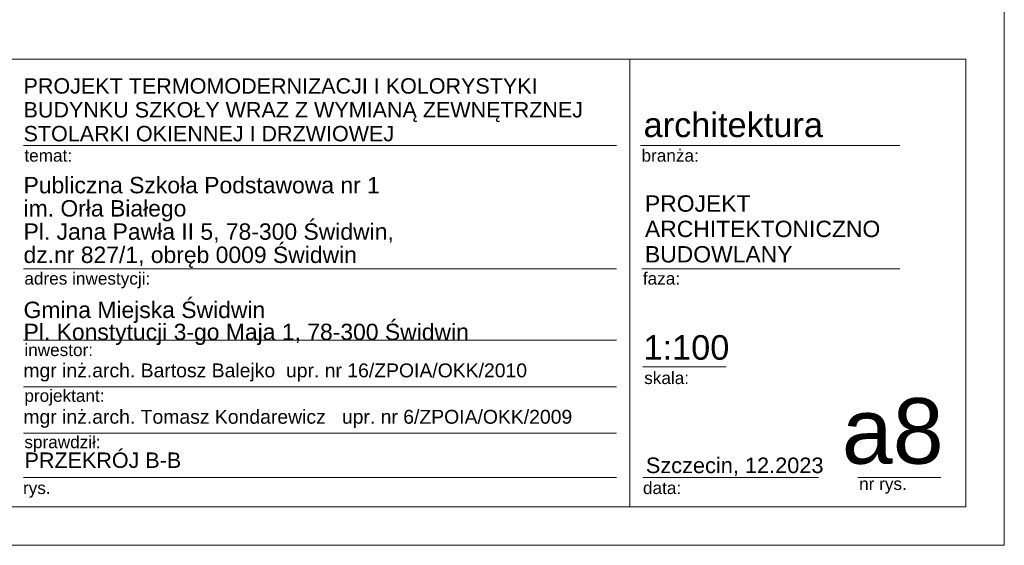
# Model space of a CAD drawing. Extents: x -396299 to -11759, y -15022 to 18278.
# Tile 93 of 205: x -186938 to -174154, y -12022 to -5196. Entities that reach past the tile are written whole.
import ezdxf

# ---------------------------------------------------------------- set-up
doc = ezdxf.new("R2010")
doc.units = 0
doc.header["$MEASUREMENT"] = 0
for name, color, linetype, lineweight in [('ARCH TABELA_Nr_Pióra__1', 7, 'Continuous', 25), ('ARCH TABELA_Nr_Pióra__21', 7, 'Continuous', 13), ('ARCH TABELA_Nr_Pióra__7', 7, 'Continuous', 13)]:
    doc.layers.add(name, color=color, linetype=linetype, lineweight=lineweight)
doc.styles.add('GENERATED_STYLE_5', font='arial.ttf')
doc.styles.add('GENERATED_STYLE_7', font='arial.ttf')

msp = doc.modelspace()

# ---------------------------------------------------------------- linework, layer by layer
at = {"layer": 'ARCH TABELA_Nr_Pióra__21', "linetype": 'Continuous'}
for p, q in [((-174153.6, 17678.4), (-174153.6, -12021.6)), ((-192153.6, -5710.5), (-174653.6, -5710.5)), ((-179015.3, -5710.5), (-179015.3, -11521.6)), ((-174653.6, -5710.5), (-174653.6, -11521.6)), ((-186887.7, -6831.1), (-179187.9, -6831.1)), ((-178876, -6831.1), (-175508.7, -6831.1)), ((-186887.7, -8431.6), (-179187.9, -8431.6)), ((-178858.5, -8431.6), (-175508.7, -8431.6)), ((-186887.7, -9359.6), (-179187.9, -9359.6)), ((-178846.7, -9703.8), (-177767.1, -9703.8)), ((-186887.7, -9962), (-179187.9, -9962)), ((-186887.7, -10564.3), (-179187.9, -10564.3)), ((-186887.7, -11139.2), (-179187.9, -11139.2)), ((-178846.7, -11139.2), (-176564.9, -11139.2)), ((-176056.3, -11139.2), (-174976.6, -11139.2)), ((-174653.6, -11521.6), (-187260, -11521.6)), ((-174153.6, -12021.6), (-215953.6, -12021.6))]:
    msp.add_line(p, q, dxfattribs=at)

# ---------------------------------------------------------------- texts
at = {"layer": 'ARCH TABELA_Nr_Pióra__1', "linetype": 'Continuous', "style": 'GENERATED_STYLE_5'}
for s, insert, char_height, attachment_point, line_spacing_factor in [('{PROJEKT \\PARCHITEKTONICZNO\\PBUDOWLANY}', (-178819.9, -7476.8), 212.84, 1, 0.9285), ('{Gmina Miejska Świdwin\\PPl. Konstytucji 3-go Maja 1, 78-300 Świdwin}', (-186887.7, -9420.9), 212.766, 7, 0.807442)]:
    msp.add_mtext(s, dxfattribs=dict(at, insert=insert, char_height=char_height, attachment_point=attachment_point, line_spacing_factor=line_spacing_factor))
at = {"layer": 'ARCH TABELA_Nr_Pióra__7', "linetype": 'Continuous', "attachment_point": 7}
for s, insert, char_height, line_spacing_factor, style in [('{PROJEKT TERMOMODERNIZACJI I KOLORYSTYKI\\PBUDYNKU SZKOŁY WRAZ Z WYMIANĄ ZEWNĘTRZNEJ \\PSTOLARKI OKIENNEJ I DRZWIOWEJ }', (-186887.7, -6778.3), 200, 0.928963, 'GENERATED_STYLE_7'), ('{Publiczna Szkoła Podstawowa nr 1\\Pim. Orła Białego\\PPl. Jana Pawła II 5, 78-300 Świdwin, \\Pdz.nr 827/1, obręb 0009 Świdwin}', (-186887.7, -8419.9), 212.766, 0.850494, 'GENERATED_STYLE_5')]:
    msp.add_mtext(s, dxfattribs=dict(at, insert=insert, char_height=char_height, line_spacing_factor=line_spacing_factor, style=style))
at = {"layer": 'ARCH TABELA_Nr_Pióra__7', "linetype": 'Continuous'}
for s, insert, char_height, attachment_point, style in [('{architektura}', (-178837.3, -6401.5), 319.16, 1, 'GENERATED_STYLE_5'), ('{temat:}', (-186877.1, -6879.9), 159.58, 1, 'GENERATED_STYLE_5'), ('{branża:}', (-178864.2, -6879.9), 159.58, 1, 'GENERATED_STYLE_5'), ('{adres inwestycji:}', (-186877.1, -8476.6), 159.58, 1, 'GENERATED_STYLE_5'), ('{faza:}', (-178846.7, -8476.6), 159.58, 1, 'GENERATED_STYLE_5'), ('{1:100}', (-178839.4, -9292.6), 319.16, 1, 'GENERATED_STYLE_5'), ('{inwestor:}', (-186877.1, -9404.6), 159.58, 1, 'GENERATED_STYLE_5'), ('{mgr inż.arch. Bartosz Balejko  upr. nr 16/ZPOIA/OKK/2010}', (-186890, -9660.1), 180, 1, 'GENERATED_STYLE_5'), ('{skala:}', (-178829.1, -9768.1), 159.58, 1, 'GENERATED_STYLE_5'), ('{projektant:}', (-186877.1, -9998.5), 159.58, 1, 'GENERATED_STYLE_5'), ('{a8}', (-174940.9, -10110.5), 851.16, 3, 'GENERATED_STYLE_5'), ('{mgr inż.arch. Tomasz Kondarewicz   upr. nr 6/ZPOIA/OKK/2009}', (-186890, -10262.5), 180, 1, 'GENERATED_STYLE_5'), ('{sprawdził:}', (-186877.1, -10600.8), 159.58, 1, 'GENERATED_STYLE_5'), ('{PRZEKRÓJ B-B}', (-186874, -10816.3), 200, 1, 'GENERATED_STYLE_7'), ('{Szczecin, 12.2023}', (-178808.1, -10881.9), 202.128, 1, 'GENERATED_STYLE_5'), ('{rys.}', (-186895, -11196.4), 159.58, 1, 'GENERATED_STYLE_5'), ('{data:}', (-178845.3, -11196.4), 159.58, 1, 'GENERATED_STYLE_5'), ('{nr rys.}', (-176038.6, -11143), 159.58, 1, 'GENERATED_STYLE_5')]:
    msp.add_mtext(s, dxfattribs=dict(at, insert=insert, char_height=char_height, attachment_point=attachment_point, style=style))

doc.saveas('drawing.dxf')
